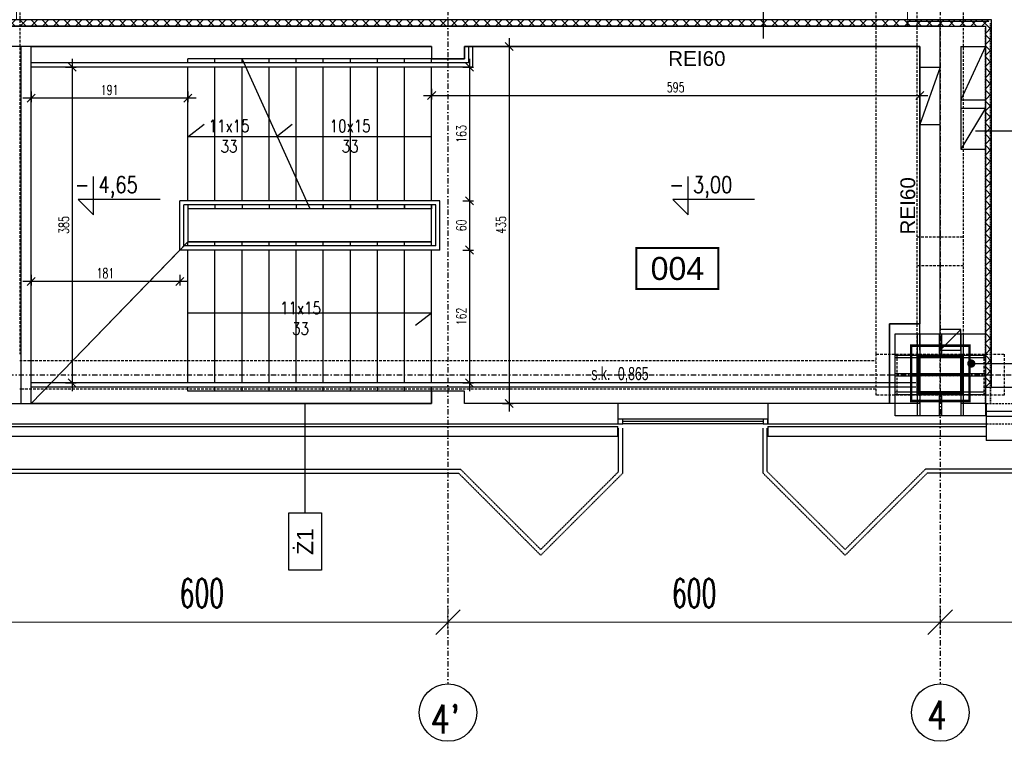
# Model space of a CAD drawing. Header units: centimetres. Extents: x -10729 to 144862, y -4437 to 43656.
# Tile 29 of 148: x 8738 to 9938, y 4553 to 5433. Entities that reach past the tile are written whole.
import ezdxf
from ezdxf.enums import TextEntityAlignment as Align

# ---------------------------------------------------------------- set-up
doc = ezdxf.new("R2010")
doc.units = ezdxf.units.CM
doc.header["$LTSCALE"] = 0.1
doc.header["$PDMODE"] = 35
doc.header["$PDSIZE"] = 0.1
for name, pattern in [('Kondygnacja  -0_5$0$DOT2', [3.175, 0, -3.175]), ('Kondygnacja  -0_5$0$HIDDEN', [9.525, 6.35, -3.175]), ('Kondygnacja  -0_5$0$HIDDEN2', [4.7625, 3.175, -1.5875]), ('Osie rzutów$0$DASHDOT2', [12.7, 6.35, -3.175, 0, -3.175])]:
    doc.linetypes.add(name, pattern=pattern)
doc.layers.get('0').update_dxf_attribs({"color": 8})
doc.layers.get('DEFPOINTS').update_dxf_attribs({"color": 8})
for name, color, linetype in [('Kondygnacja  -0_5$0$ARCH_GK', 8, 'Continuous'), ('Kondygnacja  -0_5$0$ARCH_INFO_KOTY_WYSOKOŚCIOWE_IST', 8, 'Continuous'), ('Kondygnacja  -0_5$0$ARCH_INFO_ODPORNOŚĆ OGNIOWA', 8, 'Continuous'), ('Kondygnacja  -0_5$0$ARCH_INFO_OPISY_IST', 8, 'Continuous'), ('Kondygnacja  -0_5$0$ARCH_INFO_OPISY_PRZEGRODY', 8, 'Continuous'), ('Kondygnacja  -0_5$0$ARCH_INFO_OPISY_PRZEGRODY_IST', 8, 'Continuous'), ('Kondygnacja  -0_5$0$ARCH_INFO_SCHODY_IST', 8, 'Continuous'), ('Kondygnacja  -0_5$0$ARCH_KONSTR_POWYŻEJ RZUTU', 8, 'Kondygnacja  -0_5$0$HIDDEN'), ('Kondygnacja  -0_5$0$ARCH_KONSTR_POWYŻEJ RZUTU_IST', 8, 'Kondygnacja  -0_5$0$HIDDEN2'), ('Kondygnacja  -0_5$0$ARCH_MUROWANE_IST', 8, 'Continuous'), ('Kondygnacja  -0_5$0$ARCH_NIEWIDOK_IST', 8, 'Kondygnacja  -0_5$0$HIDDEN'), ('Kondygnacja  -0_5$0$ARCH_OKŁADZINA', 8, 'Continuous'), ('Kondygnacja  -0_5$0$ARCH_SCHODY_IST', 8, 'Continuous'), ('Kondygnacja  -0_5$0$ARCH_SŁUPY', 8, 'Continuous'), ('Kondygnacja  -0_5$0$ARCH_WIDOK_IST', 8, 'Continuous'), ('Kondygnacja  -0_5$0$ARCH_WYBURZENIA', 8, 'Kondygnacja  -0_5$0$DOT2'), ('Kondygnacja  -0_5$0$ARCH_ŚLUSARKA_OKNA_IST', 8, 'Continuous'), ('Kondygnacja  -0_5$0$ARCH_ŻELBET_IST', 8, 'Continuous'), ('Osie rzutów$0$ARCH_INFO_OSIE_IST', 8, 'Osie rzutów$0$DASHDOT2'), ('Osie rzutów$0$ARCH_INFO_OSIE_OPISY_IST', 8, 'Continuous'), ('Pomieszczenia -05$0$ARCH_INFO_AREA_ETYKIETY_200', 8, 'Continuous')]:
    doc.layers.add(name, color=color, linetype=linetype)
for name, color, linetype, lineweight in [('Kondygnacja  -0_5$0$ARCH_INFO_WYMIARY', 8, 'Continuous', 9), ('Kondygnacja  -0_5$0$ARCH_WIDOK', 8, 'Continuous', 13), ('Osie rzutów$0$ARCH_INFO_WYMIARY', 8, 'Continuous', 9)]:
    doc.layers.add(name, color=color, linetype=linetype, lineweight=lineweight)
for name, color, linetype, plot in [('Kondygnacja  -0_5$0$ARCH_KONSTRUKCJA_NIEWIDOCZNA', 8, 'Continuous', False), ('Kondygnacja  -0_5$0$ARCH_POMOCNICZE', 8, 'Continuous', False), ('OBRYSY POWIERZCHNI', 8, 'Continuous', False)]:
    doc.layers.add(name, color=color, linetype=linetype, plot=plot)
doc.styles.add('Kondygnacja  -0_5$0$Arial', font='ARIAL.TTF')
doc.styles.add('Kondygnacja  -0_5$0$BIKTS', font='bikromsw.shx', dxfattribs={"width": 0.8})
doc.styles.add('Kondygnacja  -0_5$0$Romans', font='Romans.shx', dxfattribs={"width": 0.7})
doc.styles.add('Kondygnacja  -0_5$0$ROMANS-50-CM', font='romans.shx', dxfattribs={"width": 0.8, "height": 10})
doc.styles.add('Kondygnacja  -0_5$0$Standard', font='txt')
doc.styles.add('Osie rzutów$0$ROMANS-250-CM', font='romans.shx', dxfattribs={"width": 0.8, "height": 50})
doc.styles.add('Osie rzutów$0$wymiary_cuprum', font='Romans.shx', dxfattribs={"width": 0.6})
doc.styles.add('Pomieszczenia -05$0$Arial', font='ARIAL.TTF')
doc.dimstyles.new('Kondygnacja  -0_5$0$ISO-25', dxfattribs={"dimtxt": 2.5, "dimasz": 2.5, "dimexe": 1.25, "dimexo": 0.625, "dimtad": 1, "dimtxsty": 'Kondygnacja  -0_5$0$Standard', "dimcen": 2.5, "dimadec": 0, "dimazin": 0, "dimtfac": 1, "dimtmove": 0, "dimatfit": 3, "dimfxl": 0, "dimarcsym": 0})
doc.dimstyles.new('Kondygnacja  -0_5$0$Wymiary 1-100', dxfattribs={"dimtxt": 12, "dimasz": 10, "dimexe": 5, "dimexo": 0, "dimgap": 4, "dimtad": 1, "dimrnd": 0.5, "dimzin": 12, "dimdsep": 46, "dimtxsty": 'Kondygnacja  -0_5$0$Romans', "dimblk": 'Kondygnacja  -0_5$0$_Oblique', "dimcen": 10, "dimdle": 10, "dimclrt": 55, "dimazin": 0, "dimtfac": 1, "dimtmove": 1, "dimatfit": 3, "dimfxl": 0, "dimtolj": 1, "dimtzin": 0, "dimarcsym": 0})
doc.dimstyles.new('Osie rzutów$0$ARCH_ CT', dxfattribs={"dimtxt": 20, "dimasz": 20, "dimexe": 12, "dimexo": 20, "dimgap": 5, "dimtad": 1, "dimdec": 1, "dimrnd": 0.5, "dimzin": 9, "dimdsep": 46, "dimtxsty": 'Osie rzutów$0$wymiary_cuprum', "dimblk": 'Osie rzutów$0$_Oblique', "dimcen": 8, "dimdle": 12, "dimclrd": 256, "dimclre": 256, "dimclrt": 55, "dimadec": 1, "dimazin": 0, "dimtfac": 1, "dimtdec": 1, "dimtmove": 1, "dimatfit": 2, "dimldrblk": 'Osie rzutów$0$_Dot', "dimfxl": 0, "dimtolj": 1, "dimtzin": 0, "dimlwd": -1, "dimlwe": -1, "dimarcsym": 0})
pattern_1 = [(135, (5000, -9860), (-0.67351921, -0.67351921), [])]

# ---------------------------------------------------------------- blocks, each defined once
blk = doc.blocks.new('Osie rzutów$0$_Oblique')
at = {"color": 0, "linetype": 'ByBlock', "lineweight": -2}
blk.add_line((-0.5, -0.5), (0.5, 0.5), dxfattribs=at)
blk = doc.blocks.new('*D554')
at = {"layer": 'DEFPOINTS', "color": 0}
for p in [(9860, 4732.2), (10460, 4732.2), (10460, 4698.3)]:
    blk.add_point(p, dxfattribs=at)
at = {"layer": 'Osie rzutów$0$ARCH_INFO_WYMIARY'}
for p, q in [((9860, 4717.2), (9860, 4690.3)), ((10460, 4717.2), (10460, 4690.3)), ((9852, 4698.3), (10468, 4698.3))]:
    blk.add_line(p, q, dxfattribs=at)
at = {"layer": 'Osie rzutów$0$ARCH_INFO_WYMIARY', "xscale": 30, "yscale": 30, "zscale": 30, "rotation": 180}
blk.add_blockref('Osie rzutów$0$_Oblique', (9860, 4698.3), dxfattribs=at)
at = {"layer": 'Osie rzutów$0$ARCH_INFO_WYMIARY', "xscale": 30, "yscale": 30, "zscale": 30}
blk.add_blockref('Osie rzutów$0$_Oblique', (10460, 4698.3), dxfattribs=at)
at = {"layer": 'Osie rzutów$0$ARCH_INFO_WYMIARY', "color": 55, "insert": (10160, 4733.8), "char_height": 35, "attachment_point": 5, "style": 'Osie rzutów$0$wymiary_cuprum'}
blk.add_mtext('\\A1;600', dxfattribs=at)
blk = doc.blocks.new('Osie rzutów$0$_Dot')
at = {"color": 0, "linetype": 'ByBlock', "lineweight": -2}
blk.add_line((-0.5, 0), (-1, 0), dxfattribs=at)
at = {"color": 0, "linetype": 'ByBlock', "const_width": 0.5}
blk.add_lwpolyline([(-0.25, 0, 1), (0.25, 0, 1)], format="xyb", close=True, dxfattribs=at)
blk = doc.blocks.new('*D555')
at = {"layer": 'DEFPOINTS', "color": 0}
for p in [(9260, 4732.2), (9860, 4732.2), (9860, 4698.3)]:
    blk.add_point(p, dxfattribs=at)
at = {"layer": 'Osie rzutów$0$ARCH_INFO_WYMIARY'}
for p, q in [((9260, 4717.2), (9260, 4690.3)), ((9860, 4717.2), (9860, 4690.3)), ((9252, 4698.3), (9868, 4698.3))]:
    blk.add_line(p, q, dxfattribs=at)
at = {"layer": 'Osie rzutów$0$ARCH_INFO_WYMIARY', "xscale": 30, "yscale": 30, "zscale": 30, "rotation": 180}
blk.add_blockref('Osie rzutów$0$_Oblique', (9260, 4698.3), dxfattribs=at)
at = {"layer": 'Osie rzutów$0$ARCH_INFO_WYMIARY', "xscale": 30, "yscale": 30, "zscale": 30}
blk.add_blockref('Osie rzutów$0$_Oblique', (9860, 4698.3), dxfattribs=at)
at = {"layer": 'Osie rzutów$0$ARCH_INFO_WYMIARY', "color": 55, "insert": (9560, 4733.8), "char_height": 35, "attachment_point": 5, "style": 'Osie rzutów$0$wymiary_cuprum'}
blk.add_mtext('\\A1;600', dxfattribs=at)
blk = doc.blocks.new('*D556')
at = {"layer": 'DEFPOINTS', "color": 0}
for p in [(8660, 4732.2), (9260, 4732.2), (9260, 4698.3)]:
    blk.add_point(p, dxfattribs=at)
at = {"layer": 'Osie rzutów$0$ARCH_INFO_WYMIARY'}
for p, q in [((8660, 4717.2), (8660, 4690.3)), ((9260, 4717.2), (9260, 4690.3)), ((8652, 4698.3), (9268, 4698.3))]:
    blk.add_line(p, q, dxfattribs=at)
at = {"layer": 'Osie rzutów$0$ARCH_INFO_WYMIARY', "xscale": 30, "yscale": 30, "zscale": 30, "rotation": 180}
blk.add_blockref('Osie rzutów$0$_Oblique', (8660, 4698.3), dxfattribs=at)
at = {"layer": 'Osie rzutów$0$ARCH_INFO_WYMIARY', "xscale": 30, "yscale": 30, "zscale": 30}
blk.add_blockref('Osie rzutów$0$_Oblique', (9260, 4698.3), dxfattribs=at)
at = {"layer": 'Osie rzutów$0$ARCH_INFO_WYMIARY', "color": 55, "insert": (8960, 4733.8), "char_height": 35, "attachment_point": 5, "style": 'Osie rzutów$0$wymiary_cuprum'}
blk.add_mtext('\\A1;600', dxfattribs=at)
blk = doc.blocks.new('Pomieszczenia -05$0$etykieta_numer')
at = {"color": 0, "linetype": 'ByBlock', "const_width": 2.44}
blk.add_lwpolyline([(-50, -50), (-50, 0), (50, 0), (50, -50)], close=True, dxfattribs=at)
at = {"color": 0, "linetype": 'ByBlock', "style": 'Pomieszczenia -05$0$Arial'}
blk.add_attdef('AECAREA:NUMBER', text='', height=28, dxfattribs=at).set_placement((0, -25), align=Align.MIDDLE)
blk = doc.blocks.new('Pomieszczenia -05_1')
at = {"layer": 'Pomieszczenia -05$0$ARCH_INFO_AREA_ETYKIETY_200', "color": 253, "linetype": 'Continuous', "lineweight": -3}
blk.add_blockref('Pomieszczenia -05$0$etykieta_numer', (9539.6, 5154.5), dxfattribs=at).add_auto_attribs({'AECAREA:NUMBER': '004'})
blk = doc.blocks.new('Kondygnacja  -0_5$0$_Dot')
at = {"color": 0, "linetype": 'ByBlock', "lineweight": -2}
blk.add_line((-0.5, 0), (-1, 0), dxfattribs=at)
at = {"color": 0, "linetype": 'ByBlock', "const_width": 0.5}
blk.add_lwpolyline([(-0.25, 0, 1), (0.25, 0, 1)], format="xyb", close=True, dxfattribs=at)
blk = doc.blocks.new('Kondygnacja  -0_5$0$_Oblique')
at = {"color": 0, "linetype": 'ByBlock', "lineweight": -2}
blk.add_line((-0.5, -0.5), (0.5, 0.5), dxfattribs=at)
blk = doc.blocks.new('*D164')
at = {"layer": 'DEFPOINTS', "color": 0}
for p in [(9240, 5375), (9240, 5212), (9286.2, 5212)]:
    blk.add_point(p, dxfattribs=at)
at = {"layer": 'Kondygnacja  -0_5$0$ARCH_INFO_WYMIARY', "color": 0, "lineweight": -2}
for p, q in [((9286.2, 5385), (9286.2, 5202)), ((9278.2, 5375), (9291.2, 5375)), ((9278.2, 5212), (9291.2, 5212))]:
    blk.add_line(p, q, dxfattribs=at)
at = {"layer": 'Kondygnacja  -0_5$0$ARCH_INFO_WYMIARY', "color": 0, "lineweight": -2, "xscale": 10, "yscale": 10, "zscale": 10}
for p, rotation in [((9286.2, 5375), 90), ((9286.2, 5212), 270)]:
    blk.add_blockref('Kondygnacja  -0_5$0$_Oblique', p, dxfattribs=dict(at, rotation=rotation))
at = {"layer": 'Kondygnacja  -0_5$0$ARCH_INFO_WYMIARY', "color": 55, "insert": (9276.2, 5293.5), "char_height": 12, "attachment_point": 5, "rotation": 90, "style": 'Kondygnacja  -0_5$0$Romans'}
blk.add_mtext('\\A1;163', dxfattribs=at)
blk = doc.blocks.new('*D165')
at = {"layer": 'DEFPOINTS', "color": 0}
for p in [(9240, 5212), (9240, 5152), (9286.2, 5152)]:
    blk.add_point(p, dxfattribs=at)
at = {"layer": 'Kondygnacja  -0_5$0$ARCH_INFO_WYMIARY', "color": 0, "lineweight": -2}
for p, q in [((9286.2, 5222), (9286.2, 5142)), ((9278.2, 5212), (9291.2, 5212)), ((9278.2, 5152), (9291.2, 5152))]:
    blk.add_line(p, q, dxfattribs=at)
at = {"layer": 'Kondygnacja  -0_5$0$ARCH_INFO_WYMIARY', "color": 0, "lineweight": -2, "xscale": 10, "yscale": 10, "zscale": 10}
for p, rotation in [((9286.2, 5212), 90), ((9286.2, 5152), 270)]:
    blk.add_blockref('Kondygnacja  -0_5$0$_Oblique', p, dxfattribs=dict(at, rotation=rotation))
at = {"layer": 'Kondygnacja  -0_5$0$ARCH_INFO_WYMIARY', "color": 55, "insert": (9276.2, 5182), "char_height": 12, "attachment_point": 5, "rotation": 90, "style": 'Kondygnacja  -0_5$0$Romans'}
blk.add_mtext('\\A1;60', dxfattribs=at)
blk = doc.blocks.new('*D166')
at = {"layer": 'DEFPOINTS', "color": 0}
for p in [(9240, 5152), (9240, 4990), (9286.2, 4990)]:
    blk.add_point(p, dxfattribs=at)
at = {"layer": 'Kondygnacja  -0_5$0$ARCH_INFO_WYMIARY', "color": 0, "lineweight": -2}
for p, q in [((9286.2, 5162), (9286.2, 4980)), ((9278.2, 5152), (9291.2, 5152)), ((9278.2, 4990), (9291.2, 4990))]:
    blk.add_line(p, q, dxfattribs=at)
at = {"layer": 'Kondygnacja  -0_5$0$ARCH_INFO_WYMIARY', "color": 0, "lineweight": -2, "xscale": 10, "yscale": 10, "zscale": 10}
for p, rotation in [((9286.2, 5152), 90), ((9286.2, 4990), 270)]:
    blk.add_blockref('Kondygnacja  -0_5$0$_Oblique', p, dxfattribs=dict(at, rotation=rotation))
at = {"layer": 'Kondygnacja  -0_5$0$ARCH_INFO_WYMIARY', "color": 55, "insert": (9276.2, 5071), "char_height": 12, "attachment_point": 5, "rotation": 90, "style": 'Kondygnacja  -0_5$0$Romans'}
blk.add_mtext('\\A1;162', dxfattribs=at)
blk = doc.blocks.new('*D167')
at = {"layer": 'DEFPOINTS', "color": 0}
for p in [(9286.2, 5400), (9286.2, 4965), (9334.6, 4965)]:
    blk.add_point(p, dxfattribs=at)
at = {"layer": 'Kondygnacja  -0_5$0$ARCH_INFO_WYMIARY', "color": 0, "lineweight": -2}
for p, q in [((9334.6, 5410), (9334.6, 4955)), ((9326.6, 5400), (9339.6, 5400)), ((9326.6, 4965), (9339.6, 4965))]:
    blk.add_line(p, q, dxfattribs=at)
at = {"layer": 'Kondygnacja  -0_5$0$ARCH_INFO_WYMIARY', "color": 0, "lineweight": -2, "xscale": 10, "yscale": 10, "zscale": 10}
for p, rotation in [((9334.6, 5400), 90), ((9334.6, 4965), 270)]:
    blk.add_blockref('Kondygnacja  -0_5$0$_Oblique', p, dxfattribs=dict(at, rotation=rotation))
at = {"layer": 'Kondygnacja  -0_5$0$ARCH_INFO_WYMIARY', "color": 55, "insert": (9324.6, 5182.5), "char_height": 12, "attachment_point": 5, "rotation": 90, "style": 'Kondygnacja  -0_5$0$Romans'}
blk.add_mtext('\\A1;435', dxfattribs=at)
blk = doc.blocks.new('*D168')
at = {"layer": 'DEFPOINTS', "color": 0}
for p in [(9240, 5375), (9835, 5375), (9835, 5340.3)]:
    blk.add_point(p, dxfattribs=at)
at = {"layer": 'Kondygnacja  -0_5$0$ARCH_INFO_WYMIARY', "color": 0, "lineweight": -2}
for p, q in [((9230, 5340.3), (9845, 5340.3)), ((9240, 5348.3), (9240, 5335.3)), ((9835, 5348.3), (9835, 5335.3))]:
    blk.add_line(p, q, dxfattribs=at)
at = {"layer": 'Kondygnacja  -0_5$0$ARCH_INFO_WYMIARY', "color": 0, "lineweight": -2, "xscale": 10, "yscale": 10, "zscale": 10, "rotation": 180}
blk.add_blockref('Kondygnacja  -0_5$0$_Oblique', (9240, 5340.3), dxfattribs=at)
at = {"layer": 'Kondygnacja  -0_5$0$ARCH_INFO_WYMIARY', "color": 0, "lineweight": -2, "xscale": 10, "yscale": 10, "zscale": 10}
blk.add_blockref('Kondygnacja  -0_5$0$_Oblique', (9835, 5340.3), dxfattribs=at)
at = {"layer": 'Kondygnacja  -0_5$0$ARCH_INFO_WYMIARY', "color": 55, "insert": (9537.5, 5350.3), "char_height": 12, "attachment_point": 5, "style": 'Kondygnacja  -0_5$0$Romans'}
blk.add_mtext('\\A1;595', dxfattribs=at)
blk = doc.blocks.new('*D169')
at = {"layer": 'DEFPOINTS', "color": 0}
for p in [(8752, 5375), (8943, 5375), (8752, 5337.1)]:
    blk.add_point(p, dxfattribs=at)
at = {"layer": 'Kondygnacja  -0_5$0$ARCH_INFO_WYMIARY', "color": 0, "lineweight": -2}
for p, q in [((8752, 5345.1), (8752, 5332.1)), ((8943, 5345.1), (8943, 5332.1)), ((8953, 5337.1), (8742, 5337.1))]:
    blk.add_line(p, q, dxfattribs=at)
at = {"layer": 'Kondygnacja  -0_5$0$ARCH_INFO_WYMIARY', "color": 0, "lineweight": -2, "xscale": 10, "yscale": 10, "zscale": 10, "rotation": 180}
blk.add_blockref('Kondygnacja  -0_5$0$_Oblique', (8752, 5337.1), dxfattribs=at)
at = {"layer": 'Kondygnacja  -0_5$0$ARCH_INFO_WYMIARY', "color": 0, "lineweight": -2, "xscale": 10, "yscale": 10, "zscale": 10}
blk.add_blockref('Kondygnacja  -0_5$0$_Oblique', (8943, 5337.1), dxfattribs=at)
at = {"layer": 'Kondygnacja  -0_5$0$ARCH_INFO_WYMIARY', "color": 55, "insert": (8847.5, 5347.1), "char_height": 12, "attachment_point": 5, "style": 'Kondygnacja  -0_5$0$Romans'}
blk.add_mtext('\\A1;191', dxfattribs=at)
blk = doc.blocks.new('*D109')
at = {"layer": 'DEFPOINTS', "color": 0}
for p in [(8762.6, 5375), (8762.6, 4990), (8801.9, 4990)]:
    blk.add_point(p, dxfattribs=at)
at = {"layer": 'Kondygnacja  -0_5$0$ARCH_INFO_WYMIARY', "color": 0, "lineweight": -2}
for p, q in [((8801.9, 5385), (8801.9, 4980)), ((8793.9, 5375), (8806.9, 5375)), ((8793.9, 4990), (8806.9, 4990))]:
    blk.add_line(p, q, dxfattribs=at)
at = {"layer": 'Kondygnacja  -0_5$0$ARCH_INFO_WYMIARY', "color": 0, "lineweight": -2, "xscale": 10, "yscale": 10, "zscale": 10}
for p, rotation in [((8801.9, 5375), 90), ((8801.9, 4990), 270)]:
    blk.add_blockref('Kondygnacja  -0_5$0$_Oblique', p, dxfattribs=dict(at, rotation=rotation))
at = {"layer": 'Kondygnacja  -0_5$0$ARCH_INFO_WYMIARY', "color": 55, "insert": (8791.9, 5182.5), "char_height": 12, "attachment_point": 5, "rotation": 90, "style": 'Kondygnacja  -0_5$0$Romans'}
blk.add_mtext('\\A1;385', dxfattribs=at)
blk = doc.blocks.new('*D116')
at = {"layer": 'DEFPOINTS', "color": 0}
for p in [(8752, 5151.6), (8933.1, 5151.6), (8752, 5113.7)]:
    blk.add_point(p, dxfattribs=at)
at = {"layer": 'Kondygnacja  -0_5$0$ARCH_INFO_WYMIARY', "color": 0, "lineweight": -2}
for p, q in [((8943.1, 5113.7), (8742, 5113.7)), ((8752, 5121.7), (8752, 5108.7)), ((8933.1, 5121.7), (8933.1, 5108.7))]:
    blk.add_line(p, q, dxfattribs=at)
at = {"layer": 'Kondygnacja  -0_5$0$ARCH_INFO_WYMIARY', "color": 0, "lineweight": -2, "xscale": 10, "yscale": 10, "zscale": 10, "rotation": 180}
blk.add_blockref('Kondygnacja  -0_5$0$_Oblique', (8752, 5113.7), dxfattribs=at)
at = {"layer": 'Kondygnacja  -0_5$0$ARCH_INFO_WYMIARY', "color": 0, "lineweight": -2, "xscale": 10, "yscale": 10, "zscale": 10}
blk.add_blockref('Kondygnacja  -0_5$0$_Oblique', (8933.1, 5113.7), dxfattribs=at)
at = {"layer": 'Kondygnacja  -0_5$0$ARCH_INFO_WYMIARY', "color": 55, "insert": (8842.5, 5123.7), "char_height": 12, "attachment_point": 5, "style": 'Kondygnacja  -0_5$0$Romans'}
blk.add_mtext('\\A1;181', dxfattribs=at)
blk = doc.blocks.new('Kondygnacja  -0_5$0$A$C2408012F')
at = {"layer": 'Kondygnacja  -0_5$0$ARCH_ŻELBET_IST', "ltscale": 4}
for p, q in [((8640, 4970), (8640, 4965)), ((8690, 4970), (8690, 4965)), ((8604, 4965), (8640, 4965)), ((8690, 4965), (9240, 4965)), ((8604, 4940), (9467, 4940)), ((8604, 4937), (9467, 4937)), ((8604, 4925), (9467, 4925))]:
    blk.add_line(p, q, dxfattribs=at)
blk = doc.blocks.new('Kondygnacja  -0_5$0$słup 100x110')
at = {"layer": 'Kondygnacja  -0_5$0$ARCH_SŁUPY', "lineweight": 30}
h = blk.add_hatch(dxfattribs=at)
h.set_pattern_fill('ANSI31', color=256, scale=0.3, angle=90, style=0)
h.set_pattern_definition(pattern_1)
h.paths.add_polyline_path([(25, 25), (25, 28), (-25, 28), (-25, 25)])
h = blk.add_hatch(dxfattribs=at)
h.set_pattern_fill('ANSI31', color=256, scale=0.3, angle=90, style=0)
h.set_pattern_definition(pattern_1)
h.paths.add_polyline_path([(-21, 25), (-24, 25), (-24, -25), (-21, -25)])
h = blk.add_hatch(dxfattribs=at)
h.set_pattern_fill('ANSI31', color=256, scale=0.3, angle=90, style=0)
h.set_pattern_definition(pattern_1)
h.paths.add_polyline_path([(1.5, 25), (-1.5, 25), (-1.5, -25), (1.5, -25)])
h = blk.add_hatch(dxfattribs=at)
h.set_pattern_fill('ANSI31', color=256, scale=0.3, angle=90, style=0)
h.set_pattern_definition(pattern_1)
h.paths.add_polyline_path([(24, 25), (21, 25), (21, -25), (24, -25)])
h = blk.add_hatch(dxfattribs=at)
h.set_pattern_fill('ANSI31', color=256, scale=0.3, angle=90, style=0)
h.set_pattern_definition(pattern_1)
h.paths.add_polyline_path([(25, -28), (25, -25), (-25, -25), (-25, -28)])
at = {"layer": 'Kondygnacja  -0_5$0$ARCH_KONSTRUKCJA_NIEWIDOCZNA'}
blk.add_lwpolyline([(-50, 55), (50, 55), (50, -55), (-50, -55)], close=True, dxfattribs=at)
for points in [[(-24, 28), (-24, 55)], [(-21, 28), (-21, 55)], [(-1.5, 28), (-1.5, 55)], [(1.5, 28), (1.5, 55)], [(21, 28), (21, 55)], [(24, 28), (24, 55)], [(-50, 28), (-25, 28)], [(-50, 25), (-25, 25)], [(25, 28), (50, 28)], [(25, 25), (50, 25)], [(-50, 1.5), (-24, 1.5)], [(24, 1.5), (50, 1.5)], [(-50, -1.5), (-24, -1.5)], [(24, -1.5), (50, -1.5)], [(-50, -25), (-25, -25)], [(-50, -28), (-25, -28)], [(-24, -55), (-24, -28)], [(-21, -55), (-21, -28)], [(-1.5, -55), (-1.5, -28)], [(1.5, -55), (1.5, -28)], [(21, -55), (21, -28)], [(24, -55), (24, -28)], [(25, -25), (50, -25)], [(25, -28), (50, -28)]]:
    blk.add_lwpolyline(points, dxfattribs=at)
at = {"layer": 'Kondygnacja  -0_5$0$ARCH_SŁUPY', "lineweight": 30}
for p, q in [((-1.5, -25), (-1.5, 25)), ((1.5, 25), (1.5, -25))]:
    blk.add_line(p, q, dxfattribs=at)
at = {"layer": 'Kondygnacja  -0_5$0$ARCH_SŁUPY', "const_width": 3}
blk.add_lwpolyline([(-35.5, -35.5), (-35.5, 35.5), (32, 35.5), (32, -35.5)], close=True, dxfattribs=at)
at = {"layer": 'Kondygnacja  -0_5$0$ARCH_SŁUPY', "lineweight": 30}
for points in [[(-25, 25), (-25, 28), (25, 28), (25, 25)], [(-25, -28), (-25, -25), (25, -25), (25, -28)]]:
    blk.add_lwpolyline(points, close=True, dxfattribs=at)
for points in [[(-24, 25), (-24, -25)], [(-21, -25), (-21, 25)], [(21, 25), (21, -25)], [(24, -25), (24, 25)]]:
    blk.add_lwpolyline(points, dxfattribs=at)
blk = doc.blocks.new('Kondygnacja  -0_5$0$konstrukcja istniejąca -0.5')
at = {"layer": 'Kondygnacja  -0_5$0$ARCH_KONSTR_POWYŻEJ RZUTU_IST', "ltscale": 10}
for p, q in [((8738, 5017.5), (9781.5, 5017.5)), ((9781.5, 4982.5), (8738, 4982.5))]:
    blk.add_line(p, q, dxfattribs=at)
for points in [[(8738, 6175), (8738, 5025)], [(9782, 5025), (9782, 6175)], [(9832, 5025), (9832, 6175)], [(9888, 6175), (9888, 5025)], [(9832, 5167.9), (9888, 5167.9)], [(9888, 5132.9), (9832, 5132.9)], [(9938, 4975), (9782, 4975), (9782, 5025), (9938, 5025), (9938, 4975)]]:
    blk.add_lwpolyline(points, dxfattribs=at)
at = {"layer": 'Kondygnacja  -0_5$0$ARCH_KONSTR_POWYŻEJ RZUTU_IST', "ltscale": 10, "elevation": 0}
for points in [[(9807, 5025), (9807, 4975)], [(9913, 5025), (9913, 4975)]]:
    blk.add_lwpolyline(points, dxfattribs=at)
at = {"layer": 'Kondygnacja  -0_5$0$ARCH_KONSTR_POWYŻEJ RZUTU_IST', "style": 'Kondygnacja  -0_5$0$BIKTS', "width": 0.7}
blk.add_text('s.k. -0,865', height=16, dxfattribs=at).set_placement((9434.6, 4993.4))
blk = doc.blocks.new('Osie rzutów')
at = {"layer": 'Osie rzutów$0$ARCH_INFO_OSIE_IST', "ltscale": 10}
for p, q in [((9260, 12510), (9260, 4623.26)), ((9860, 12510), (9860, 4623.26)), ((9860, 4970), (9860, 5030)), ((4436.04, 5000), (15156.54, 5000)), ((9890, 5000), (9830, 5000))]:
    blk.add_line(p, q, dxfattribs=at)
at = {"layer": 'Osie rzutów$0$ARCH_INFO_OSIE_OPISY_IST'}
for centre in [(9260, 4588.26), (9860, 4588.26)]:
    blk.add_circle(centre, 35, dxfattribs=at)
at = {"layer": 'Osie rzutów$0$ARCH_INFO_OSIE_OPISY_IST', "style": 'Osie rzutów$0$ROMANS-250-CM', "width": 0.8}
for s, p in [("4'", (9238.54, 4562.69)), ('4', (9844.03, 4567.67))]:
    blk.add_text(s, height=35, dxfattribs=at).set_placement(p)
at = {"layer": 'Osie rzutów$0$ARCH_INFO_WYMIARY'}
for base, p1, p2, picture, middle in [((9260, 4698.26), (8660, 4732.19), (9260, 4732.19), '*D556', (8960, 4733.76)), ((9860, 4698.26), (9260, 4732.19), (9860, 4732.19), '*D555', (9560, 4733.76)), ((10460, 4698.26), (9860, 4732.19), (10460, 4732.19), '*D554', (10160, 4733.76))]:
    dim = blk.add_linear_dim(base=base, p1=p1, p2=p2, dimstyle='Osie rzutów$0$ARCH_ CT', override={"dimtxt": 35, "dimasz": 30, "dimexe": 8, "dimexo": 15, "dimgap": 18, "dimdle": 8}, dxfattribs=at)
    dim.commit()
    dim.dimension.update_dxf_attribs({"geometry": picture, "text_midpoint": middle})

msp = doc.modelspace()

# ---------------------------------------------------------------- hatches: boundary and pattern name
at = {"layer": 'Kondygnacja  -0_5$0$ARCH_GK', "linetype": 'Continuous', "lineweight": -3}
h = msp.add_hatch(dxfattribs=at)
h.set_pattern_fill('ANSI37', color=256, scale=3, angle=-360, style=0)
h.paths.add_polyline_path([(9915, 5425), (9922.5, 5432.5), (8597.5, 5432.5), (8605, 5425)], flags=0)
h = msp.add_hatch(dxfattribs=at)
h.set_pattern_fill('ANSI37', color=256, scale=3, angle=-360, style=0)
h.paths.add_polyline_path([(9922.5, 5432.5), (9915, 5425), (9915, 4985), (9922.5, 4985)], flags=0)

# ---------------------------------------------------------------- linework, layer by layer
for p, q in [((9922.5, 5432.5), (8597.5, 5432.5)), ((8605, 5425), (9915, 5425)), ((9915, 5425), (9915, 4985)), ((9922.5, 4985), (9922.5, 5432.5)), ((9915, 4985), (9922.5, 4985))]:
    msp.add_line(p, q, dxfattribs=at)
at = {"layer": 'Kondygnacja  -0_5$0$ARCH_INFO_KOTY_WYSOKOŚCIOWE_IST'}
for points in [[(8909.082, 5213.596), (8809.364, 5213.596), (8828.114, 5194.846), (8828.114, 5241.69)], [(9633.628, 5213.596), (9533.91, 5213.596), (9552.66, 5194.846), (9552.66, 5241.69)]]:
    msp.add_lwpolyline(points, dxfattribs=at)
at = {"layer": 'Kondygnacja  -0_5$0$ARCH_INFO_OPISY_IST'}
for p, q in [((8943, 5290), (8962.769, 5305.237)), ((9050.506, 5290), (9070.274, 5305.237)), ((9240, 5290), (8943, 5290)), ((9240, 5075), (8943, 5075)), ((9240, 5075), (9220.582, 5060.033))]:
    msp.add_line(p, q, dxfattribs=at)
at = {"layer": 'Kondygnacja  -0_5$0$ARCH_INFO_OPISY_PRZEGRODY'}
for points in [[(9644.435, 5409.731), (9644.435, 5479.558)], [(9969.392, 5296.777), (9902.756, 5296.777)]]:
    msp.add_lwpolyline(points, dxfattribs=at)
at = {"layer": 'Kondygnacja  -0_5$0$ARCH_INFO_OPISY_PRZEGRODY_IST'}
msp.add_lwpolyline([(9085.838, 4831.707), (9105.838, 4831.707), (9105.838, 4761.707), (9065.838, 4761.707), (9065.838, 4831.707), (9085.838, 4831.707), (9085.838, 4965)], dxfattribs=at)
at = {"layer": 'Kondygnacja  -0_5$0$ARCH_MUROWANE_IST', "ltscale": 4}
for p, q in [((8740, 4965), (8740, 5400)), ((8752, 4965), (8752, 5400)), ((9885, 5055), (9860, 5055)), ((9860, 5030), (9885, 5055)), ((9885, 5030), (9885, 5055)), ((9860, 5030), (9885, 5030)), ((8604, 4937), (9467, 4937)), ((9650, 4937), (9916, 4937)), ((8604, 4925), (9467, 4925)), ((9650, 4925), (9916, 4925))]:
    msp.add_line(p, q, dxfattribs=at)
for points in [[(9467, 4925), (9467, 4937)], [(9650.034, 4925), (9650.034, 4937)]]:
    msp.add_lwpolyline(points, dxfattribs=at)
at = {"layer": 'Kondygnacja  -0_5$0$ARCH_NIEWIDOK_IST', "ltscale": 4}
for p, q in [((9916, 4965), (10204, 4965)), ((9916, 4940), (10204, 4940))]:
    msp.add_line(p, q, dxfattribs=at)
at = {"layer": 'Kondygnacja  -0_5$0$ARCH_NIEWIDOK_IST'}
for points in [[(8121.464, 4880), (9273, 4879.998), (9373, 4779.998), (9473, 4879.998), (9473, 4934.998)], [(8121.464, 4885), (9275.071, 4884.998), (9373, 4787.069), (9468, 4882.069), (9468, 4934.998)], [(11060, 4880.002), (9844, 4879.998), (9744, 4779.998), (9644, 4879.998), (9644, 4934.998)], [(11060, 4885), (9841.929, 4884.998), (9744, 4787.069), (9649, 4882.069), (9649, 4934.998)]]:
    msp.add_lwpolyline(points, dxfattribs=at)
at = {"layer": 'Kondygnacja  -0_5$0$ARCH_OKŁADZINA'}
msp.add_lwpolyline([(9798, 4965), (9798, 5062), (9835, 5062)], dxfattribs=at)
at = {"layer": 'Kondygnacja  -0_5$0$ARCH_SCHODY_IST'}
for p, q in [((9285, 5400), (9285, 5380)), ((9290, 5400), (9290, 5375)), ((9285, 5380), (8752, 5380)), ((9240, 5385), (8943, 5385)), ((8943, 5380), (8943, 5385)), ((8976, 5380), (8976, 5385)), ((9092.011, 5202), (9009, 5385)), ((9009, 5380), (9009, 5385)), ((9042, 5380), (9042, 5385)), ((9075, 5380), (9075, 5385)), ((9108, 5380), (9108, 5385)), ((9141, 5380), (9141, 5385)), ((9174, 5380), (9174, 5385)), ((9207, 5380), (9207, 5385)), ((9240, 5380), (9240, 5385)), ((9290, 5375), (8752, 5375)), ((8943, 5212), (8943, 5375)), ((8976, 5212), (8976, 5375)), ((9009, 5212), (9009, 5375)), ((9042, 5212), (9042, 5375)), ((9075, 5212), (9075, 5375)), ((9108, 5212), (9108, 5375)), ((9141, 5212), (9141, 5375)), ((9174, 5212), (9174, 5375)), ((9207, 5212), (9207, 5375)), ((9240, 5212), (9240, 5375)), ((9250, 5212), (8933.089, 5212)), ((8933.089, 5152), (8933.089, 5212)), ((9250, 5152), (9250, 5212)), ((9245, 5207), (8938.089, 5207)), ((8938.089, 5157), (8938.089, 5207)), ((8943, 5207), (8943, 5202)), ((8943, 5207), (8943, 5202)), ((9240, 5202), (8943, 5202)), ((8943.089, 5207), (8943.089, 5202)), ((9192.273, 5202), (8943.089, 5202)), ((8976, 5207), (8976, 5202)), ((9009, 5207), (9009, 5202)), ((9042, 5207), (9042, 5202)), ((9075, 5207), (9075, 5202)), ((9108, 5202), (9108, 5207)), ((9108, 5207), (9108, 5202)), ((9141, 5202), (9141, 5207)), ((9141, 5207), (9141, 5202)), ((9174, 5202), (9174, 5207)), ((9174, 5207), (9174, 5202)), ((9240, 5202), (9192.273, 5202)), ((9207, 5202), (9207, 5207)), ((9207, 5207), (9207, 5202)), ((9240, 5202), (9240, 5207)), ((9240, 5207), (9240, 5202)), ((9245, 5157), (9245, 5207)), ((8943, 5157), (8943, 5162)), ((9192.273, 5162), (8943.089, 5162)), ((8943.089, 5157), (8943.089, 5162)), ((8976, 5157), (8976, 5162)), ((9009, 5157), (9009, 5162)), ((9042, 5157), (9042, 5162)), ((9075, 5157), (9075, 5162)), ((9108, 5157), (9108, 5162)), ((9141, 5157), (9141, 5162)), ((9174, 5157), (9174, 5162)), ((9240, 5162), (9192.273, 5162)), ((9207, 5157), (9207, 5162)), ((9240, 5157), (9240, 5162)), ((9250, 5152), (8933.089, 5152)), ((9245, 5157), (8938.089, 5157)), ((8943, 4990), (8943, 5152)), ((8976, 4990), (8976, 5152)), ((9009, 4990), (9009, 5152)), ((9042, 4990), (9042, 5152)), ((9075, 4990), (9075, 5152)), ((9108, 4990), (9108, 5152)), ((9141, 4990), (9141, 5152)), ((9174, 4990), (9174, 5152)), ((9207, 4990), (9207, 5152)), ((9240, 4990), (9240, 5152)), ((9830, 4990), (8752, 4990)), ((9830, 4985), (8752, 4985)), ((8943, 4980), (8943, 4985)), ((8976, 4980), (8976, 4985)), ((9009, 4980), (9009, 4985)), ((9042, 4980), (9042, 4985)), ((9075, 4980), (9075, 4985)), ((9108, 4980), (9108, 4985)), ((9141, 4980), (9141, 4985)), ((9174, 4980), (9174, 4985)), ((9207, 4980), (9207, 4985)), ((9240, 4980), (9240, 4985)), ((9240, 4980), (8943, 4980))]:
    msp.add_line(p, q, dxfattribs=at)
at = {"layer": 'Kondygnacja  -0_5$0$ARCH_WIDOK'}
msp.add_lwpolyline([(8734, 5676.5), (9819, 5676.5), (9820, 5432.5), (8734, 5432.5)], close=True, dxfattribs=at)
at = {"layer": 'Kondygnacja  -0_5$0$ARCH_WIDOK_IST'}
for p, q in [((9921, 4985), (10204, 4985)), ((10204, 4920), (9916, 4920))]:
    msp.add_line(p, q, dxfattribs=at)
at = {"layer": 'Kondygnacja  -0_5$0$ARCH_WYBURZENIA', "ltscale": 6}
for p, q in [((9820, 5425), (9820, 5431)), ((9820, 5431), (9921, 5431)), ((9860, 5425), (9915, 5425)), ((9915, 4965), (9915, 5425)), ((9921, 4965), (9921, 5431))]:
    msp.add_line(p, q, dxfattribs=at)
at = {"layer": 'Kondygnacja  -0_5$0$ARCH_ŚLUSARKA_OKNA_IST'}
for p, q in [((9644, 4946), (9473, 4946)), ((10204, 4955), (9916, 4955)), ((10204, 4949), (9916, 4949)), ((9473, 4943.5), (9644, 4943.5)), ((9644, 4940), (9473, 4940))]:
    msp.add_line(p, q, dxfattribs=at)
for points in [[(9467, 4940), (9473, 4940), (9473, 4946), (9467, 4946)], [(9644, 4940), (9650, 4940), (9650, 4946), (9644, 4946)]]:
    msp.add_lwpolyline(points, close=True, dxfattribs=at)
at = {"layer": 'Kondygnacja  -0_5$0$ARCH_ŻELBET_IST', "ltscale": 4}
for p, q in [((9860, 5425), (8660, 5425)), ((9860, 5030), (9860, 5425)), ((9835, 5400), (9835, 5375)), ((9835, 5030), (9835, 5400)), ((9885, 5400), (9915, 5400)), ((9885, 5400), (9885, 5275)), ((9915, 5400), (9885, 5335)), ((9240, 5400), (8685, 5400)), ((9240, 5400), (9240, 5385)), ((9240, 5400), (9240, 5385)), ((9835, 5400), (9280, 5400)), ((9280, 5400), (9280, 5385)), ((9280, 5400), (9280, 5385)), ((9280, 5385), (9240, 5385)), ((9280, 5385), (9240, 5385)), ((9835, 5375), (9860, 5375)), ((9860, 5375), (9835, 5305)), ((9885, 5335), (9915, 5335)), ((9885, 5325), (9915, 5325)), ((9915, 5325), (9885, 5275)), ((9835, 5305), (9860, 5305)), ((9885, 5275), (9915, 5275)), ((9240, 4965), (9240, 4980)), ((9280, 4980), (9240, 4980)), ((9280, 4980), (9240, 4980)), ((9280, 4965), (9280, 4980)), ((9835, 4965), (9835, 4970)), ((9885, 4970), (9885, 4965)), ((8690, 4965), (9240, 4965)), ((9467, 4965), (9280, 4965)), ((9467, 4965), (9467, 4940)), ((9650, 4965), (9650, 4940)), ((9835, 4965), (9650, 4965)), ((9916, 4965), (9885, 4965)), ((9916, 4965), (9916, 4920)), ((8604, 4940), (9467, 4940)), ((9650, 4940), (9916, 4940))]:
    msp.add_line(p, q, dxfattribs=at)
at = {"layer": 'OBRYSY POWIERZCHNI'}
msp.add_lwpolyline([(8752, 5400), (9240, 5400), (9240, 5385), (9280, 5385), (9280, 5400), (9835, 5400), (9835, 5062), (9798, 5062), (9798, 4965), (9280, 4965), (9280, 4980), (9240, 4980), (9240, 4965), (8752, 4965), (8933.089, 5151.62), (8943.089, 5162), (9240, 5162), (9240, 5202), (8943.089, 5202), (8943, 5162), (8752, 4965), (8752, 5400)], dxfattribs=at)

# ---------------------------------------------------------------- block references
msp.add_blockref('Pomieszczenia -05_1', (0, 0))
at = {"layer": 'Kondygnacja  -0_5$0$ARCH_KONSTR_POWYŻEJ RZUTU'}
msp.add_blockref('Kondygnacja  -0_5$0$konstrukcja istniejąca -0.5', (0, 0), dxfattribs=at)
at = {"layer": 'Kondygnacja  -0_5$0$ARCH_POMOCNICZE'}
msp.add_blockref('Kondygnacja  -0_5$0$A$C2408012F', (0, 0), dxfattribs=at)
at = {"layer": 'Kondygnacja  -0_5$0$ARCH_SŁUPY', "rotation": 270}
msp.add_blockref('Kondygnacja  -0_5$0$słup 100x110', (9860, 5000), dxfattribs=at)
at = {"layer": 'Osie rzutów$0$ARCH_INFO_OSIE_OPISY_IST'}
msp.add_blockref('Osie rzutów', (0, 0), dxfattribs=at)

# ---------------------------------------------------------------- texts
at = {"layer": 'Kondygnacja  -0_5$0$ARCH_INFO_KOTY_WYSOKOŚCIOWE_IST', "char_height": 20, "width": 97.61893, "attachment_point": 4, "line_spacing_factor": 0.9, "style": 'Kondygnacja  -0_5$0$ROMANS-50-CM'}
for s, insert in [('- 4,65', (8805.193, 5228.559)), ('- 3,00', (9529.739, 5228.559))]:
    msp.add_mtext(s, dxfattribs=dict(at, insert=insert))
at = {"layer": 'Kondygnacja  -0_5$0$ARCH_INFO_ODPORNOŚĆ OGNIOWA', "insert": (9563.28, 5400.22), "char_height": 18, "width": 53.33252, "attachment_point": 5, "style": 'Kondygnacja  -0_5$0$Arial'}
msp.add_mtext('\\PREI60', dxfattribs=at)
at = {"layer": 'Kondygnacja  -0_5$0$ARCH_INFO_ODPORNOŚĆ OGNIOWA', "insert": (9805.481, 5205.832), "char_height": 18, "width": 53.33252, "attachment_point": 5, "rotation": 90, "style": 'Kondygnacja  -0_5$0$Arial'}
msp.add_mtext('\\PREI60', dxfattribs=at)
at = {"layer": 'Kondygnacja  -0_5$0$ARCH_INFO_OPISY_PRZEGRODY_IST', "insert": (9085.838, 4796.707), "char_height": 20, "width": 70, "attachment_point": 5, "rotation": 90, "style": 'Kondygnacja  -0_5$0$Arial'}
msp.add_mtext('Ż1', dxfattribs=at)
at = {"layer": 'Kondygnacja  -0_5$0$ARCH_INFO_SCHODY_IST', "char_height": 15, "width": 10, "attachment_point": 5, "style": 'Kondygnacja  -0_5$0$ROMANS-50-CM'}
for s, insert in [('11x15 33', (8993.159, 5290.746)), ('10x15 33', (9140.713, 5290.746)), ('11x15 33', (9080.28, 5068.757))]:
    msp.add_mtext(s, dxfattribs=dict(at, insert=insert))

# ---------------------------------------------------------------- dimensions: what is measured, and where the dimension line sits
at = {"layer": 'Kondygnacja  -0_5$0$ARCH_INFO_WYMIARY'}
for base, p1, p2, picture, middle in [((9334.616, 4965), (9286.216, 5400), (9286.216, 4965), '*D167', (9324.616, 5182.5)), ((8801.887, 4990), (8762.637, 5375), (8762.637, 4990), '*D109', (8791.887, 5182.5)), ((9286.216, 5212), (9240, 5375), (9240, 5212), '*D164', (9276.216, 5293.5)), ((9286.216, 5152), (9240, 5212), (9240, 5152), '*D165', (9276.216, 5182)), ((9286.216, 4990), (9240, 5152), (9240, 4990), '*D166', (9276.216, 5071))]:
    dim = msp.add_linear_dim(base=base, p1=p1, p2=p2, angle=90, dimstyle='Kondygnacja  -0_5$0$Wymiary 1-100', dxfattribs=at)
    dim.commit()
    dim.dimension.update_dxf_attribs({"geometry": picture, "text_midpoint": middle})
for base, p1, p2, picture, middle in [((8752, 5337.063), (8943, 5375), (8752, 5375), '*D169', (8847.5, 5347.063)), ((9835, 5340.331), (9240, 5375), (9835, 5375), '*D168', (9537.5, 5350.331)), ((8752, 5113.682), (8933.089, 5151.62), (8752, 5151.62), '*D116', (8842.545, 5123.682))]:
    dim = msp.add_linear_dim(base=base, p1=p1, p2=p2, dimstyle='Kondygnacja  -0_5$0$Wymiary 1-100', dxfattribs=at)
    dim.commit()
    dim.dimension.update_dxf_attribs({"geometry": picture, "text_midpoint": middle})

# ---------------------------------------------------------------- leaders
at = {"layer": 'Kondygnacja  -0_5$0$ARCH_INFO_ODPORNOŚĆ OGNIOWA'}
msp.add_leader([(9897.793, 5013.61), (9935.042, 5013.61), (10009.39, 5013.61)], dimstyle='Kondygnacja  -0_5$0$ISO-25', override={"dimscale": 5, "dimasz": 2, "dimtad": 0, "dimldrblk": 'Kondygnacja  -0_5$0$_Dot'}, dxfattribs=at)

doc.saveas('drawing.dxf')
